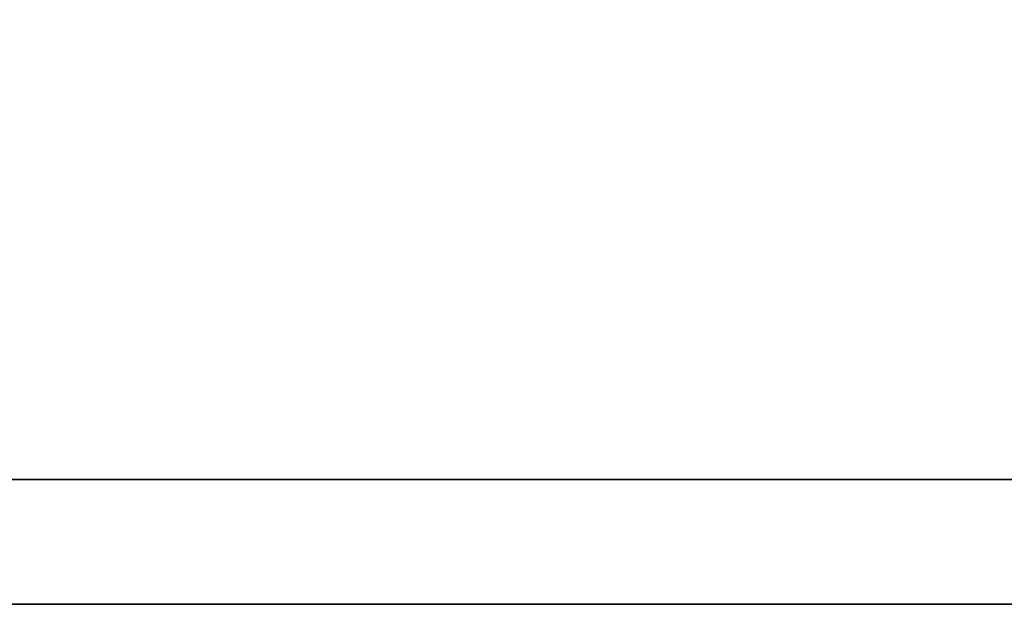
# Model space of a CAD drawing. Header units: millimetres. Extents: x -136 to 162, y 11 to 137.
# Tile 25 of 50: x -54.775 to -54.397, y 61.103 to 61.327. Entities that reach past the tile are written whole.
import ezdxf

# ---------------------------------------------------------------- set-up
doc = ezdxf.new("R2010")
doc.units = ezdxf.units.MM
doc.header["$LTSCALE"] = 0.1
doc.layers.add('DIM', color=4, linetype='CONTINUOUS')
doc.layers.add('layer 1', color=7, linetype='CONTINUOUS')

# ---------------------------------------------------------------- blocks, each defined once
blk = doc.blocks.new('TBI MOTION logo(完整正式版)')
at = {"layer": 'layer 1', "color": 22, "lineweight": 35}
blk.add_open_spline([(75.90875, -9.47875), (75.90875, -9.47875), (75.90875, -12.28625), (75.90875, -12.28625), (75.90875, -12.28625), (75.90875, -12.28625), (75.90875, -12.47875), (75.90875, -12.47875), (75.90875, -12.47875), (75.90875, -12.47875), (75.71625, -12.47875), (75.71625, -12.47875), (75.71625, -12.47875), (75.71625, -12.47875), (-88.32875, -12.47875), (-88.32875, -12.47875), (-88.32875, -12.47875), (-88.32875, -12.47875), (-88.32875, -13.29375), (-88.32875, -13.29375), (-88.32875, -13.29375), (-88.32875, -13.29375), (82.89125, -13.29375), (82.89125, -13.29375), (82.89125, -13.29375), (82.89125, -13.29375), (75.90875, -9.47875), (75.90875, -9.47875)], degree=3, knots=[0, 0, 0, 0, 0.1428571, 0.1428571, 0.1428571, 0.1428572, 0.2857143, 0.2857143, 0.2857143, 0.2857143, 0.4285714, 0.4285714, 0.4285714, 0.4285714, 0.5714286, 0.5714286, 0.5714286, 0.5714286, 0.7142857, 0.7142857, 0.7142857, 0.7142857, 0.8571429, 0.8571429, 0.8571429, 0.8571429, 1, 1, 1, 1], dxfattribs=at)

msp = doc.modelspace()

# ---------------------------------------------------------------- block references
at = {"layer": 'DIM', "color": 7, "xscale": 0.0588462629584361, "yscale": 0.0588462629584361, "zscale": 0.0588462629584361}
msp.add_blockref('TBI MOTION logo(完整正式版)', (-50.71185, 61.88479), dxfattribs=at)

doc.saveas('drawing.dxf')
